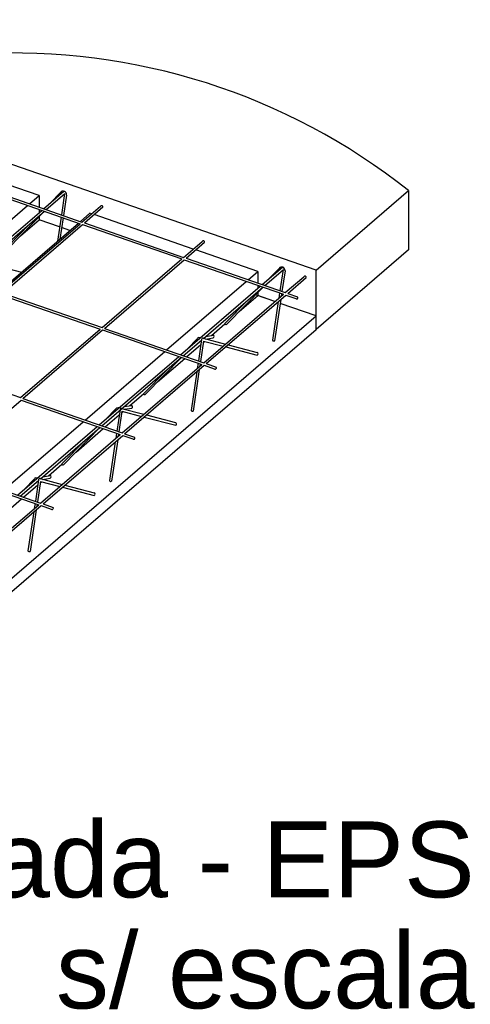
# Model space of a CAD drawing. Header units: millimetres. Extents: x 0 to 84.1, y 0 to 59.4.
# Tile 5 of 8: x 42.7 to 46.8, y 29.8 to 39. Entities that reach past the tile are written whole.
import ezdxf

# ---------------------------------------------------------------- set-up
doc = ezdxf.new("R2010")
doc.units = ezdxf.units.MM
doc.header["$MEASUREMENT"] = 0
doc.linetypes.add('NULL', pattern=[0])
doc.layers.add('DT-Título', color=3, linetype='Continuous', lineweight=20)
for name, color, linetype in [('Malha POP', 251, 'Continuous'), ('Treliça', 251, 'Continuous'), ('Vinco sapata', 253, 'Continuous')]:
    doc.layers.add(name, color=color, linetype=linetype)
doc.layers.add('Vinco ConcUsi', color=7, linetype='Continuous', true_color=0x8c8c8c)
doc.styles.add('Arial', font='txt')

msp = doc.modelspace()

# ---------------------------------------------------------------- linework, layer by layer
at = {"layer": 'Malha POP'}
for p, q in [((42.8319, 37.3482), (42.3979, 37.499)), ((42.2911, 37.4071), (43.2126, 37.0868)), ((42.3088, 37.4224), (43.2303, 37.102)), ((42.7429, 37.2715), (42.8319, 37.3482)), ((42.8319, 37.3482), (42.8319, 37.2405)), ((41.9854, 36.6186), (42.7252, 37.2562)), ((42.8319, 37.2191), (42.8319, 37.1901)), ((43.2303, 37.102), (43.4021, 37.25)), ((43.2534, 37.094), (43.4251, 37.242)), ((42.6591, 36.9743), (42.8319, 37.1232)), ((42.8319, 37.1509), (42.8319, 37.1232)), ((43.2152, 37.1073), (43.3042, 37.184)), ((43.3194, 37.1787), (43.3042, 37.184)), ((44.2639, 36.8504), (43.3424, 37.1707)), ((42.4577, 36.4545), (43.1975, 37.092)), ((42.4724, 36.4493), (43.2126, 37.0868)), ((42.4955, 36.4413), (43.2357, 37.0788)), ((43.2357, 37.0788), (44.1572, 36.7584)), ((43.2534, 37.094), (44.1749, 36.7737)), ((44.1749, 36.7737), (44.3467, 36.9216)), ((44.1979, 36.7657), (44.3697, 36.9136)), ((44.8627, 36.6423), (44.287, 36.8424)), ((43.417, 36.121), (44.1572, 36.7584)), ((43.44, 36.113), (44.1802, 36.7504)), ((44.1802, 36.7504), (45.1017, 36.4301)), ((44.1979, 36.7657), (45.1195, 36.4454)), ((44.7737, 36.5656), (44.8627, 36.6423)), ((44.8627, 36.6423), (44.8627, 36.5346)), ((45.1195, 36.4454), (45.2912, 36.5933)), ((45.1425, 36.4374), (45.3143, 36.5853)), ((44.0162, 35.9127), (44.756, 36.5503)), ((44.8627, 36.5132), (44.8627, 36.4842)), ((42.4777, 36.4261), (43.3993, 36.1058)), ((42.4955, 36.4413), (43.417, 36.121)), ((44.3615, 35.7927), (45.1017, 36.4301)), ((44.3846, 35.7847), (45.1248, 36.4221)), ((44.6899, 36.2683), (44.8627, 36.4173)), ((44.8627, 36.4449), (44.8627, 36.4173)), ((45.1248, 36.4221), (45.2164, 36.3902)), ((45.1425, 36.4374), (45.2341, 36.4055)), ((42.6591, 35.4683), (43.3993, 36.1058)), ((42.6821, 35.4603), (43.4223, 36.0977)), ((43.4223, 36.0977), (44.3438, 35.7774)), ((43.44, 36.113), (44.3615, 35.7927)), ((44.4329, 36.0469), (44.559, 36.1555)), ((44.3914, 36.0111), (44.3971, 36.016)), ((44.2023, 35.848), (44.3343, 35.9619)), ((44.3573, 35.9816), (44.3691, 35.9919)), ((43.2587, 35.2599), (43.9985, 35.8974)), ((43.9324, 35.6155), (44.1845, 35.8328)), ((41.7375, 35.7886), (42.6591, 35.4683)), ((43.6036, 35.14), (44.3438, 35.7774)), ((43.6267, 35.132), (44.3669, 35.7694)), ((44.3669, 35.7694), (44.459, 35.7374)), ((44.3846, 35.7847), (44.4767, 35.7527)), ((42.6821, 35.4603), (43.6036, 35.14)), ((43.6754, 35.394), (43.8015, 35.5027)), ((41.9242, 34.8076), (42.6644, 35.445)), ((42.6644, 35.445), (43.5859, 35.1247)), ((43.6339, 35.3582), (43.6396, 35.3631)), ((43.4448, 35.1952), (43.5768, 35.309)), ((43.5998, 35.3288), (43.6117, 35.339)), ((42.5012, 34.607), (43.241, 35.2446)), ((43.1749, 34.9626), (43.4271, 35.1799)), ((42.8457, 34.4873), (43.5859, 35.1247)), ((42.8687, 34.4793), (43.6089, 35.1167)), ((43.6089, 35.1167), (43.7015, 35.0846)), ((43.6267, 35.132), (43.7192, 35.0998)), ((42.918, 34.7412), (43.044, 34.8498)), ((41.9065, 34.7923), (42.828, 34.472)), ((41.9242, 34.8076), (42.8457, 34.4873)), ((42.6873, 34.5424), (42.8194, 34.6562)), ((42.8423, 34.676), (42.8542, 34.6862)), ((42.8764, 34.7054), (42.8821, 34.7103)), ((42.0878, 33.8346), (42.828, 34.472)), ((42.1108, 33.8266), (42.851, 34.464)), ((42.4174, 34.3098), (42.6696, 34.5271)), ((42.851, 34.464), (42.944, 34.4317)), ((42.8687, 34.4793), (42.9617, 34.447))]:
    msp.add_line(p, q, dxfattribs=at)
for centre, radius, start, end in [((43.4122, 37.2418), 0.013, 0.83232, 140.83232), ((44.3567, 36.9134), 0.013, 0.83232, 140.83232), ((45.3013, 36.5851), 0.013, 0.83232, 140.83232), ((45.2253, 36.3979), 0.0117, 220.75668, 40.75668), ((44.4678, 35.745), 0.0117, 220.75668, 40.75668), ((43.7103, 35.0922), 0.0117, 220.75668, 40.75668), ((42.9528, 34.4393), 0.0117, 220.75668, 40.75668)]:
    msp.add_arc(centre, radius, start, end, dxfattribs=at)
at = {"layer": 'Treliça'}
for p, q in [((42.8736, 37.226), (43.0619, 37.3883)), ((42.9348, 37.2788), (43.0304, 37.3765)), ((42.8984, 37.2174), (43.068, 37.3636)), ((43.068, 37.3678), (43.0384, 37.1687)), ((43.0859, 37.3533), (43.0575, 37.1621)), ((42.1161, 36.5732), (42.8559, 37.2108)), ((42.3277, 36.7256), (42.8807, 37.2022)), ((42.5443, 36.8569), (42.8817, 37.2018)), ((43.0354, 37.1484), (43.002, 36.9236)), ((43.0544, 37.1418), (43.025, 36.9434)), ((42.5277, 36.8627), (42.7476, 37.0874)), ((42.3245, 36.7264), (42.6688, 36.6364)), ((44.9044, 36.5201), (45.0927, 36.6824)), ((44.9292, 36.5115), (45.0988, 36.6577)), ((44.9656, 36.5728), (45.0612, 36.6706)), ((45.0988, 36.6619), (45.0693, 36.4628)), ((45.1167, 36.6473), (45.0883, 36.4562)), ((44.1469, 35.8673), (44.8867, 36.5049)), ((44.3586, 36.0197), (44.9115, 36.4962)), ((44.5751, 36.151), (44.9125, 36.4959)), ((44.5585, 36.1568), (44.7784, 36.3815)), ((45.0771, 36.3811), (45.02, 35.9964)), ((45.0662, 36.4425), (45.0589, 36.3932)), ((45.0852, 36.4358), (45.0819, 36.413)), ((45.0542, 36.3613), (45.0009, 36.003)), ((44.1717, 35.8587), (44.3406, 36.0042)), ((44.2081, 35.92), (44.3037, 36.0177)), ((44.3413, 36.009), (44.3118, 35.81)), ((44.313, 36.0277), (44.3377, 36.0317)), ((44.3553, 36.0205), (44.563, 35.9662)), ((44.3804, 36.0385), (44.4481, 36.0493)), ((44.3818, 36.0136), (44.4506, 36.0245)), ((44.3592, 35.9945), (44.3308, 35.8034)), ((44.3592, 35.9945), (44.5407, 35.947)), ((44.5656, 35.9405), (44.8584, 35.864)), ((44.5878, 35.9597), (44.8571, 35.8893)), ((43.3895, 35.2144), (44.1292, 35.852)), ((43.4143, 35.2058), (44.154, 35.8434)), ((43.8176, 35.4982), (44.155, 35.843)), ((43.8011, 35.5039), (44.0209, 35.7286)), ((44.3197, 35.7288), (44.2625, 35.3435)), ((44.3087, 35.7896), (44.3015, 35.741)), ((44.3278, 35.783), (44.3245, 35.7607)), ((44.2968, 35.7091), (44.2435, 35.3502)), ((43.4506, 35.2671), (43.5462, 35.3649)), ((43.5555, 35.3749), (43.5802, 35.3788)), ((43.5979, 35.3676), (43.8051, 35.3135)), ((43.6229, 35.3856), (43.6906, 35.3964)), ((43.6243, 35.3607), (43.6931, 35.3716)), ((43.5839, 35.3562), (43.5543, 35.1571)), ((43.6017, 35.3416), (43.5733, 35.1505)), ((43.6017, 35.3416), (43.7828, 35.2943)), ((43.8076, 35.2878), (44.1009, 35.2111)), ((43.8299, 35.307), (44.0996, 35.2365)), ((42.632, 34.5616), (43.3717, 35.1992)), ((42.8436, 34.714), (43.3965, 35.1905)), ((43.0602, 34.8453), (43.3976, 35.1902)), ((43.5513, 35.1368), (43.5441, 35.0887)), ((43.5703, 35.1302), (43.5671, 35.1085)), ((43.0436, 34.8511), (43.2634, 35.0758)), ((43.5394, 35.0568), (43.486, 34.6973)), ((43.5623, 35.0766), (43.505, 34.6907)), ((42.798, 34.722), (42.8227, 34.726)), ((42.8654, 34.7328), (42.9331, 34.7436)), ((42.8669, 34.7079), (42.9356, 34.7188)), ((42.6568, 34.553), (42.8256, 34.6985)), ((42.6931, 34.6143), (42.7887, 34.712)), ((42.8264, 34.7033), (42.7968, 34.5043)), ((42.8442, 34.6888), (42.8158, 34.4977)), ((42.8404, 34.7148), (43.0471, 34.6607)), ((42.8442, 34.6888), (43.0248, 34.6416)), ((43.0497, 34.6351), (43.3434, 34.5583)), ((43.0719, 34.6542), (43.3421, 34.5836)), ((42.7938, 34.4839), (42.7867, 34.4365)), ((42.8128, 34.4773), (42.8097, 34.4562)), ((42.782, 34.4046), (42.7285, 34.0445)), ((42.8049, 34.4243), (42.7475, 34.0378))]:
    msp.add_line(p, q, dxfattribs=at)
for centre, radius, start, end in [((43.0553, 37.3581), 0.0309, 351.04172, 143.50916), ((45.0861, 36.6522), 0.0309, 351.04172, 143.50916), ((44.5689, 36.1598), 0.0108, 196.10633, 305.55832), ((44.4445, 36.0364), 0.0134, 297.1468, 74.48292), ((45.0133, 36.0079), 0.0133, 201.65443, 300.01022), ((44.8535, 35.8764), 0.0134, 291.4754, 74.48292), ((43.8114, 35.5069), 0.0108, 196.10633, 305.55832), ((43.687, 35.3835), 0.0134, 297.1468, 74.48292), ((44.2558, 35.3551), 0.0133, 201.65443, 300.01022), ((44.096, 35.2236), 0.0134, 291.4754, 74.48292), ((43.0539, 34.8541), 0.0108, 196.10633, 305.55832), ((42.9295, 34.7307), 0.0134, 297.1468, 74.48292), ((43.4983, 34.7022), 0.0133, 201.65443, 300.01022), ((43.3385, 34.5707), 0.0134, 291.4754, 74.48292), ((42.7409, 34.0494), 0.0133, 201.65443, 300.01022)]:
    msp.add_arc(centre, radius, start, end, dxfattribs=at)
for centre, start_param, end_param in [((44.3135, 36.0152), 0.05003, 1.370856), ((44.3135, 36.0152), 0.05003, 1.370856), ((44.3513, 36.009), 5.870733, 7.853981), ((43.556, 35.3624), 0.05003, 1.370856), ((43.5939, 35.3562), 5.870733, 7.853981), ((42.7985, 34.7095), 0.05003, 1.370856), ((42.8364, 34.7033), 5.870733, 7.853981)]:
    msp.add_ellipse(centre, major_axis=(0, 0.0125), ratio=0.8, start_param=start_param, end_param=end_param, dxfattribs=at)
at = {"layer": 'Vinco ConcUsi'}
for p, q in [((45.4058, 36.6535), (38.6994, 38.9846)), ((45.4058, 36.6535), (46.2656, 37.3945)), ((46.2656, 37.3945), (46.2656, 36.8445)), ((46.2656, 36.8445), (45.4058, 36.1035)), ((45.4058, 36.2285), (45.4058, 36.6535))]:
    msp.add_line(p, q, dxfattribs=at)
msp.add_arc((42.5937, 32.7704), 5.9047, 51.54728, 93.11707, dxfattribs=at)
at = {"layer": 'Vinco sapata'}
for p, q in [((43.0219, 37.0571), (42.8319, 37.1232)), ((43.1181, 37.0237), (43.0409, 37.0505)), ((45.0224, 36.3618), (44.8425, 36.4243)), ((45.0224, 36.3618), (44.8627, 36.4173)), ((45.0527, 36.3512), (45.0454, 36.3537)), ((45.0527, 36.3512), (45.0454, 36.3537)), ((45.4058, 36.2285), (45.0717, 36.3446)), ((40.4821, 31.985), (45.4058, 36.2285)), ((45.4058, 36.1035), (45.4058, 36.2285)), ((40.4821, 31.86), (45.4058, 36.1035))]:
    msp.add_line(p, q, dxfattribs=at)

# ---------------------------------------------------------------- texts
at = {"layer": 'DT-Título', "linetype": 'NULL', "char_height": 0.706, "attachment_point": 9, "line_spacing_factor": 0.798, "style": 'Arial'}
for s, insert, width in [('Detalhe laje treliçada - EPS', (46.8796, 30.6018), 91.39417), ('s/ escala', (46.8795, 29.776), 19.74292)]:
    msp.add_mtext(s, dxfattribs=dict(at, insert=insert, width=width))

doc.saveas('drawing.dxf')
